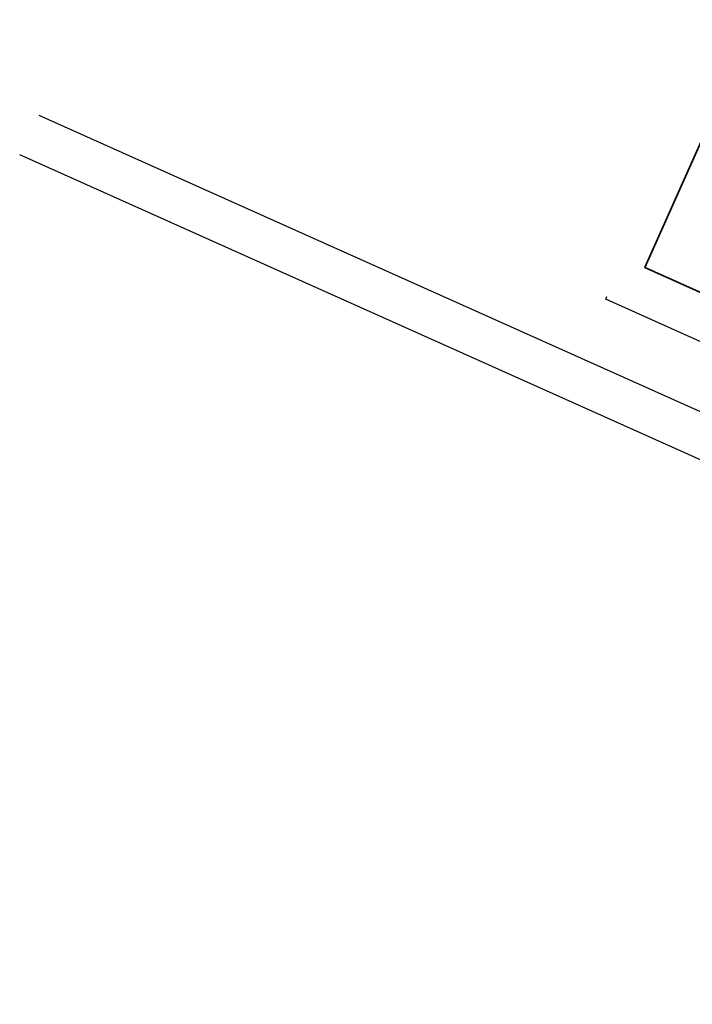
# Model space of a CAD drawing. Header units: metres. Extents: x 100797 to 101446, y 431104 to 431509.
# Tile 1 of 35: x 100797 to 100887, y 431113 to 431245. Entities that reach past the tile are written whole.
import ezdxf

# ---------------------------------------------------------------- set-up
doc = ezdxf.new("R2010")
doc.units = ezdxf.units.M
doc.layers.add('BAR_BEBOUWING', color=7, linetype='CONTINUOUS', lineweight=35, true_color=0x707070)
doc.layers.add('BAR_TOPO', color=7, linetype='CONTINUOUS', true_color=0x707070)
doc.layers.add('BAR_WEGEN', color=7, linetype='CONTINUOUS', true_color=0x707070)

msp = doc.modelspace()

# ---------------------------------------------------------------- linework, layer by layer
at = {"layer": 'BAR_BEBOUWING', "ltscale": 10, "flags": 128}
msp.add_lwpolyline([(100923.688, 431218.621), (100928.853, 431230.168), (100895.64, 431245.025), (100880.783, 431211.813), (100897.566, 431204.305), (100898.385, 431206.135), (100905.435, 431202.982), (100908.38, 431204.096), (100909.046, 431202.334), (100909.702, 431202.582), (100909.479, 431203.172), (100913.222, 431204.587), (100913.445, 431203.998), (100914.101, 431204.245), (100913.426, 431206.03), (100916.363, 431207.141), (100919.519, 431214.197), (100921.344, 431213.381)], close=True, dxfattribs=at)
at = {"layer": 'BAR_TOPO', "ltscale": 0.01, "flags": 128}
msp.add_lwpolyline([(100923.688, 431218.621), (100928.853, 431230.168), (100895.64, 431245.025), (100880.783, 431211.813), (100897.566, 431204.305), (100898.385, 431206.135), (100905.435, 431202.982), (100908.38, 431204.096), (100909.046, 431202.334), (100909.702, 431202.582), (100909.479, 431203.172), (100913.222, 431204.587), (100913.445, 431203.998), (100914.101, 431204.245), (100913.426, 431206.03), (100916.363, 431207.141), (100919.519, 431214.197), (100921.344, 431213.381)], close=True, dxfattribs=at)
for points in [[(100799.588, 431232.242), (101038.641, 431125.158, 0.0463568), (101044.031, 431123.436)], [(101043.098, 431113.118), (101038.151, 431115.714, -0.0276442), (101032.485, 431120.029, 0.0615808), (101023.633, 431125.408), (101023.495, 431125.47), (100797.039, 431226.9)]]:
    msp.add_lwpolyline(points, format="xyb", dxfattribs=at)
msp.add_lwpolyline([(100945.441, 431176.307), (100931.013, 431182.784), (100916.945, 431189.025), (100875.562, 431207.595), (100875.713, 431207.933)], dxfattribs=at)
at = {"layer": 'BAR_WEGEN', "ltscale": 0.01, "flags": 128}
for points in [[(100799.588, 431232.242), (101038.641, 431125.158, 0.0463568), (101044.031, 431123.436)], [(101043.098, 431113.118), (101038.151, 431115.714, -0.0276442), (101032.485, 431120.029, 0.0615808), (101023.633, 431125.408), (101023.495, 431125.47), (100797.039, 431226.9)]]:
    msp.add_lwpolyline(points, format="xyb", dxfattribs=at)
msp.add_lwpolyline([(100945.441, 431176.307), (100931.013, 431182.784), (100916.945, 431189.025), (100875.562, 431207.595), (100875.713, 431207.933)], dxfattribs=at)

doc.saveas('drawing.dxf')
